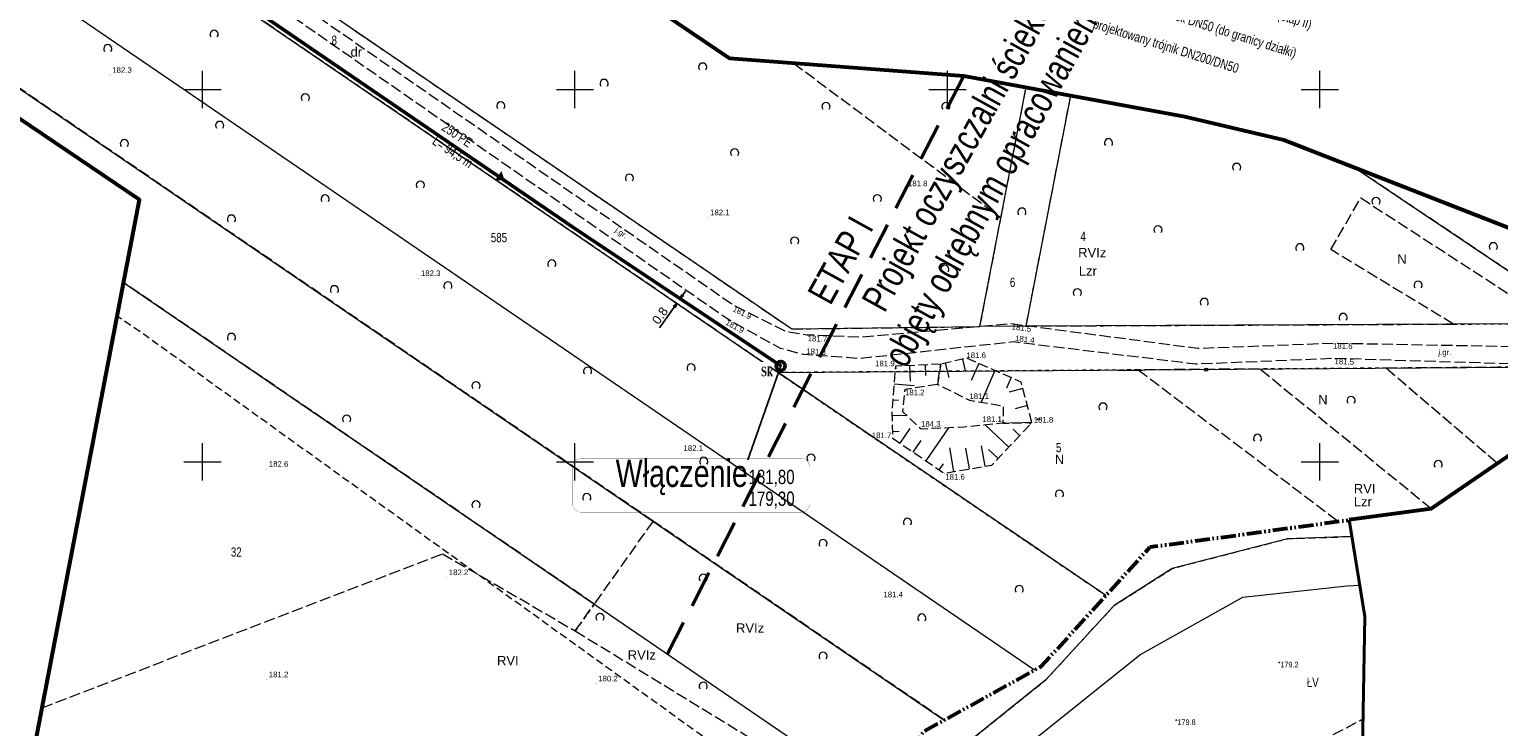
# Model space of a CAD drawing. Header units: metres. Extents: x 7482748 to 7484637, y 5684406 to 5687014.
# Tile 177 of 180: x 7484077 to 7484274, y 5686364 to 5686458. Entities that reach past the tile are written whole.
import ezdxf
from ezdxf.enums import TextEntityAlignment as Align
from ezdxf.lldxf.tags import DXFTag

# ---------------------------------------------------------------- set-up
doc = ezdxf.new("R2010")
doc.units = ezdxf.units.M
doc.header["$MEASUREMENT"] = 0
for name, pattern in [('1', [1.5, 1, -0.5]), ('BUBZ01_500', [1.75, 1.25, -0.5]), ('KTJZ01_500', [2, 1.5, -0.5]), ('l217_500', [2, 1.5, -0.5]), ('l218_500', [1, 0.5, -0.5]), ('PRGP03_500', [3.51, 2, -0.37, 0.2, -0.37, 0.2, -0.37]), ('PTTL_500', [1.5, 1, -0.5])]:
    doc.linetypes.add(name, pattern=pattern)
for name, color, linetype, lineweight in [('.domiar', 250, 'Continuous', 9), ('.ks tłoczny', 104, 'Continuous', 50), ('_Dzialki', 7, 'Continuous', 0), ('_Dzialki_opis', 7, 'Continuous', 0), ('_granica_powiatu', 7, 'Continuous', 0), ('_Kontury', 7, 'Continuous', 0), ('_Kontury_opis', 7, 'Continuous', 0), ('_Podzial_sekcyjny_krzyze', 7, '1', 13), ('_Uzytki', 7, 'Continuous', 0), ('_Uzytki_opis', 7, 'Continuous', 0), ('_Zakres2', 7, 'Continuous', 0), ('BUBZ02_D', 7, 'BUBZ01_500', 13), ('BUBZ02_G', 7, 'BUBZ01_500', 13), ('BUBZ02_W', 7, 'Continuous', 13), ('EUZPU_L_0', 7, 'Continuous', 0), ('KONTURY', 7, 'Continuous', 0), ('NUMERY_KONTUROW', 7, 'Continuous', 0), ('OPISY', 7, 'Continuous', 20), ('OTW_L_0', 7, 'Continuous', 0), ('POMIAR', 7, 'Continuous', 0), ('pomocnicza', 250, 'Continuous', 25), ('projektowane rurociągi', 250, 'Continuous', 50), ('PTTL02_P', 7, 'Continuous', 13), ('RTPW01_P', 7, 'Continuous', 0), ('Zakres', 7, 'Continuous', 0)]:
    doc.layers.add(name, color=color, linetype=linetype, lineweight=lineweight)
doc.layers.add('IS_kanalizacja_sanitarna', color=7, linetype='SOLID', true_color=0x000000)
doc.layers.add('IS_Opisy_działek_Net', color=7, linetype='SOLID', true_color=0x000000)
doc.layers.add('IS_Węzeł_sieci_kanalizacyjnej_-_opisy', color=7, linetype='Continuous')
for name, color, linetype, lineweight, transparency in [('KTJZ01_O', 7, 'KTJZ01_500', 13, 0.5), ('KTJZ01_T', 7, 'Continuous', 13, 0.25), ('PTTL02_O', 7, 'PTTL_500', 13, 0.5), ('RTPW01_G', 7, 'Continuous', 13, 0.25)]:
    doc.layers.add(name, color=color, linetype=linetype, lineweight=lineweight, transparency=transparency)
doc.styles.get("Standard").update_dxf_attribs({"font": 'simplex.shx', "width": 0.75})
doc.styles.add('STYL_ARIAL', font='simplex.shx', dxfattribs={"width": 0.75, "oblique": 0.1})
doc.styles.add('Style-Arial', font='arial.ttf')
tags = doc.linetypes.add('SOLID', pattern=[10, 10, 0]).pattern_tags.tags
tags[6:7] = [DXFTag(74, 4), DXFTag(75, 0), DXFTag(340, '0'), DXFTag(46, 0.0), DXFTag(50, 0.0), DXFTag(44, 0.0), DXFTag(45, 0.0)]
tags[4:5] = [DXFTag(74, 4), DXFTag(75, 0), DXFTag(340, '0'), DXFTag(46, 0.0), DXFTag(50, 0.0), DXFTag(44, 0.0), DXFTag(45, 0.0)]
doc.dimstyles.get("Standard").update_dxf_attribs({"dimtxt": 0.18, "dimasz": 0.18, "dimexe": 0.18, "dimexo": 0.0625, "dimgap": 0.09, "dimtad": 0, "dimtih": 1, "dimtoh": 1, "dimdec": 4, "dimzin": 0, "dimdsep": 46, "dimtxsty": 'Standard', "dimcen": 0.09, "dimadec": 0, "dimazin": 0, "dimtfac": 1, "dimtdec": 4, "dimtofl": 0, "dimtmove": 0, "dimatfit": 3, "dimfxl": 0, "dimtolj": 1, "dimtzin": 0, "dimarcsym": 0})

# ---------------------------------------------------------------- blocks, each defined once
blk = doc.blocks.new('RTPW01')
at = {"layer": 'RTPW01_P', "linetype": 'Continuous', "lineweight": 0}
h = blk.add_hatch(color=256, dxfattribs=at)
edge = h.paths.add_edge_path()
edge.add_arc((0, 0), 0.045, 0, 360)
blk = doc.blocks.new('RTPW01_2')
at = {"layer": 'RTPW01_P', "linetype": 'Continuous', "lineweight": 0}
h = blk.add_hatch(color=256, dxfattribs=at)
edge = h.paths.add_edge_path()
edge.add_arc((0, 0), 0.045, 0, 360)
blk = doc.blocks.new('PTTL02')
at = {"layer": 'PTTL02_P', "linetype": 'Continuous', "lineweight": 13}
blk.add_arc((0, 0), 0.55, 320.48, 219.52, dxfattribs=at)
blk = doc.blocks.new('POINT_DISPLAY')
at = {"layer": 'POMIAR', "color": 7, "lineweight": 0}
blk.add_point((0, 0), dxfattribs=at)
blk = doc.blocks.new('RTPW01_6')
at = {"layer": 'POMIAR', "lineweight": 0}
h = blk.add_hatch(color=7, dxfattribs=at)
edge = h.paths.add_edge_path()
edge.add_arc((0, 0), 5, 0, 360)
blk = doc.blocks.new('TerminatorOpen_0.5')
at = {"color": 0, "linetype": 'ByBlock', "lineweight": -2}
for q in [(-1, 0.25), (-1, 0), (-1, -0.25)]:
    blk.add_line((0, 0), q, dxfattribs=at)
blk = doc.blocks.new('*D833')
at = {"layer": '.domiar', "color": 0, "linetype": 'Continuous', "lineweight": -2, "transparency": 16777216}
for p, q in [((7484164.04, 5686421.96), (7484163.88, 5686422.08)), ((7484164.47, 5686422.4), (7484164.82, 5686422.9)), ((7484163.31, 5686420.75), (7484161.36, 5686417.97)), ((7484163.58, 5686421.31), (7484163.42, 5686421.42))]:
    blk.add_line(p, q, dxfattribs=at)
at = {"layer": 'Defpoints', "color": 0, "linetype": 'Continuous', "transparency": 16777216}
for p in [(7484164.28, 5686421.79), (7484163.66, 5686421.25), (7484163.82, 5686421.14)]:
    blk.add_point(p, dxfattribs=at)
at = {"layer": '.domiar', "color": 0, "linetype": 'Continuous', "lineweight": -2, "transparency": 16777216, "xscale": 0.61, "yscale": 0.61, "zscale": 0.61}
for p, rotation in [((7484164.12, 5686421.9), 234.9700455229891), ((7484163.66, 5686421.25), 54.97004552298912)]:
    blk.add_blockref('TerminatorOpen_0.5', p, dxfattribs=dict(at, rotation=rotation))
at = {"layer": '.domiar', "color": 0, "linetype": 'Continuous', "transparency": 16777216, "insert": (7484161.42, 5686419.63), "char_height": 1.2, "attachment_point": 5, "rotation": 54.97, "style": 'Style-Arial'}
blk.add_mtext('\\A1;0.8', dxfattribs=at)

msp = doc.modelspace()

# ---------------------------------------------------------------- hatches: boundary and pattern name
at = {"layer": 'IS_kanalizacja_sanitarna', "linetype": 'Continuous', "ltscale": 0.01}
msp.add_hatch(color=256, dxfattribs=at).paths.add_polyline_path([(7484140.53449, 5686437.846), (7484140.12117, 5686439.02569), (7484139.28626, 5686437.77952)])

# ---------------------------------------------------------------- linework, layer by layer
at = {"layer": '.ks tłoczny', "linetype": 'Continuous'}
msp.add_lwpolyline([(7484177.61736, 5686412.87505), (7484177.61736, 5686412.87505), (7484149.6997, 5686431.50529), (7484089.48226, 5686472.6878), (7484016.53759, 5686522.56878), (7484005.44861, 5686535.54326), (7483945.92474, 5686576.35802), (7483932.70708, 5686584.53845), (7483886.83163, 5686609.61378), (7483772.50389, 5686673.23231), (7483703.22194, 5686711.48614), (7483625.18211, 5686754.78633), (7483625.18211, 5686754.78633), (7483625.18211, 5686754.78633)], dxfattribs=at)
msp.add_line((7484222.84569, 5686412.27478), (7484226.16385, 5686412.30132))
msp.add_line((7484222.84569, 5686412.27478), (7484226.16385, 5686412.30132))
at = {"color": 0, "lineweight": 0}
msp.add_circle((7484234.739, 5686412.36989), 0.2052, dxfattribs=at)
at = {"layer": '_Dzialki', "color": 96, "linetype": 'Continuous', "true_color": 0x008000, "flags": 128}
for points in [[(7483943.6, 5686578.77), (7484179.11, 5686417.84)], [(7483926.2, 5686552.11), (7484199.58, 5686365.32)], [(7484009.4, 5686526.6), (7484177.27, 5686411.98)], [(7484211.68, 5686372), (7484001.63, 5686515.43)], [(7484204.37, 5686418.15), (7484210.57, 5686450.31)], [(7484216.52, 5686449.21), (7484210.52, 5686418.23)], [(7484254.52, 5686439.6), (7484285.83, 5686418.57)], [(7484089.4, 5686424.07), (7484190.92, 5686354.71)], [(7484179.11, 5686417.84), (7484204.37, 5686418.15)], [(7484210.52, 5686418.23), (7484204.37, 5686418.15)], [(7484285.83, 5686418.57), (7484210.52, 5686418.23)], [(7484177.27, 5686411.98), (7484294.37, 5686412.84)], [(7484221.28, 5686382.05), (7484177.27, 5686411.98)], [(7484262.55, 5686393.36), (7484259.53, 5686392.95)]]:
    msp.add_lwpolyline(points, dxfattribs=at)
at = {"layer": '_granica_powiatu', "linetype": 'PRGP03_500', "lineweight": 53, "flags": 128}
msp.add_lwpolyline([(7484090.27, 5686361.03), (7484147.37, 5686359.96), (7484155.55, 5686359.81), (7484161.75, 5686357.75), (7484167.51, 5686354.46), (7484174.45, 5686344.4), (7484175.93, 5686342.27), (7484183.12, 5686337.14), (7484183.33, 5686345.26), (7484189.78, 5686352.96), (7484196.83, 5686363.81), (7484199.58, 5686365.32), (7484211.68, 5686372), (7484212.56, 5686372.49), (7484221.28, 5686382.05), (7484227.21, 5686388.56), (7484253.95, 5686392.19)], dxfattribs=at)
at = {"layer": '_Kontury', "color": 96, "linetype": 'l217_500', "true_color": 0x008000, "flags": 128}
for points in [[(7484160.48, 5686392.04), (7483933.44, 5686547.16)], [(7484177.27, 5686411.98), (7484009.4, 5686526.6)], [(7484042.9, 5686510.92), (7484179.11, 5686417.84)], [(7484179.33, 5686453.55), (7484207.19, 5686432.78)], [(7484207.19, 5686432.78), (7484210.57, 5686450.31)], [(7484216.52, 5686449.21), (7484213.06, 5686431.34)], [(7484285.83, 5686418.57), (7484254.52, 5686439.6)], [(7484251.47, 5686428.5), (7484255.49, 5686435.44)], [(7484255.49, 5686435.44), (7484281.51, 5686418.55)], [(7484204.37, 5686418.15), (7484207.19, 5686432.78)], [(7484213.06, 5686431.34), (7484210.52, 5686418.23)], [(7484267.93, 5686418.49), (7484251.47, 5686428.5)], [(7484152.59, 5686380.9), (7484089.4, 5686424.07)], [(7484179.11, 5686417.84), (7484204.37, 5686418.15)], [(7484210.52, 5686418.23), (7484234.39, 5686418.34)], [(7484234.39, 5686418.34), (7484267.93, 5686418.49)], [(7484186.94, 5686405.4), (7484177.27, 5686411.98)], [(7484241.94, 5686412.46), (7484225.63, 5686412.34)], [(7484225.63, 5686412.34), (7484252.47, 5686391.99)], [(7484264.94, 5686393.69), (7484241.94, 5686412.46)], [(7484294.37, 5686412.84), (7484258.93, 5686412.58)], [(7484258.93, 5686412.58), (7484273.86, 5686399.79)], [(7484221.28, 5686382.05), (7484186.94, 5686405.4)], [(7484160.48, 5686392.04), (7484152.59, 5686380.9)], [(7484199.58, 5686365.32), (7484160.48, 5686392.04)], [(7484259.59, 5686392.96), (7484262.55, 5686393.36)], [(7484078.45, 5686366.96), (7484132.2, 5686387.65)], [(7484132.2, 5686387.65), (7484150.04, 5686377.29)], [(7484150.04, 5686377.29), (7484152.59, 5686380.9)], [(7484150.04, 5686377.29), (7484189.78, 5686352.96)]]:
    msp.add_lwpolyline(points, dxfattribs=at)
at = {"layer": '_Podzial_sekcyjny_krzyze', "linetype": 'Continuous'}
for p, q in [((7484100, 5686447.5), (7484100, 5686452.5)), ((7484150, 5686447.5), (7484150, 5686452.5)), ((7484200, 5686447.5), (7484200, 5686452.5)), ((7484250, 5686447.5), (7484250, 5686452.5)), ((7484097.5, 5686450), (7484102.5, 5686450)), ((7484147.5, 5686450), (7484152.5, 5686450)), ((7484197.5, 5686450), (7484202.5, 5686450)), ((7484247.5, 5686450), (7484252.5, 5686450)), ((7484100, 5686397.5), (7484100, 5686402.5)), ((7484150, 5686397.5), (7484150, 5686402.5)), ((7484250, 5686397.5), (7484250, 5686402.5)), ((7484097.5, 5686400), (7484102.5, 5686400)), ((7484147.5, 5686400), (7484152.5, 5686400)), ((7484247.5, 5686400), (7484252.5, 5686400))]:
    msp.add_line(p, q, dxfattribs=at)
at = {"layer": '_Uzytki', "color": 96, "linetype": 'l218_500', "true_color": 0x008000, "flags": 128}
for points in [[(7484160.48, 5686392.04), (7483933.44, 5686547.16)], [(7484177.27, 5686411.98), (7484009.4, 5686526.6)], [(7484042.9, 5686510.92), (7484179.11, 5686417.84)], [(7484179.33, 5686453.55), (7484207.19, 5686432.78)], [(7484207.19, 5686432.78), (7484210.57, 5686450.31)], [(7484216.52, 5686449.21), (7484213.06, 5686431.34)], [(7484285.83, 5686418.57), (7484254.52, 5686439.6)], [(7484204.37, 5686418.15), (7484207.19, 5686432.78)], [(7484213.06, 5686431.34), (7484210.52, 5686418.23)], [(7484089.4, 5686424.07), (7484152.59, 5686380.9)], [(7484179.11, 5686417.84), (7484204.37, 5686418.15)], [(7484210.52, 5686418.23), (7484234.39, 5686418.34)], [(7484234.39, 5686418.34), (7484267.93, 5686418.49)], [(7484267.93, 5686418.49), (7484281.51, 5686418.55)], [(7484225.63, 5686412.34), (7484177.27, 5686411.98)], [(7484177.27, 5686411.98), (7484186.94, 5686405.4)], [(7484241.94, 5686412.46), (7484225.63, 5686412.34)], [(7484258.93, 5686412.58), (7484241.94, 5686412.46)], [(7484264.94, 5686393.69), (7484241.94, 5686412.46)], [(7484294.37, 5686412.84), (7484258.93, 5686412.58)], [(7484258.93, 5686412.58), (7484273.86, 5686399.79)], [(7484186.94, 5686405.4), (7484221.28, 5686382.05)], [(7484199.58, 5686365.32), (7484160.48, 5686392.04)], [(7484259.59, 5686392.96), (7484262.55, 5686393.36)], [(7484152.59, 5686380.9), (7484150.04, 5686377.29)]]:
    msp.add_lwpolyline(points, dxfattribs=at)
at = {"layer": '_Zakres2', "color": 250, "linetype": 'Continuous', "lineweight": 53, "flags": 128}
msp.add_lwpolyline([(7484091.53, 5686361.01), (7484090.27, 5686361.03), (7484077.2, 5686360.44), (7484091.53, 5686435.17), (7483924.45, 5686548.18), (7483915.91, 5686553.86), (7483745.11, 5686646.52)], dxfattribs=at)
at = {"layer": 'BUBZ02_D', "linetype": 'BUBZ01_500', "lineweight": 13, "flags": 128}
for points in [[(7484211.35, 5686405.27), (7484207.45, 5686405.18), (7484202.27, 5686404.65), (7484196.46, 5686404.39), (7484194, 5686406.71), (7484194.31, 5686409.76), (7484198.66, 5686410.42), (7484199.13, 5686413.1)], [(7484199.13, 5686413.1), (7484198.66, 5686410.42), (7484202.95, 5686408.27), (7484207.5, 5686407.5), (7484207.45, 5686405.18), (7484211.35, 5686405.27)]]:
    msp.add_lwpolyline(points, dxfattribs=at)
at = {"layer": 'BUBZ02_G', "linetype": 'BUBZ01_500', "lineweight": 13, "flags": 128}
for points in [[(7484211.35, 5686405.27), (7484209.89, 5686410.71), (7484202.55, 5686413.93), (7484199.13, 5686413.1)], [(7484199.13, 5686413.1), (7484193.03, 5686412.83), (7484192.56, 5686406.68), (7484192.65, 5686403.18), (7484199.58, 5686398.46), (7484205.98, 5686399.56), (7484211.35, 5686405.27)]]:
    msp.add_lwpolyline(points, dxfattribs=at)
at = {"layer": 'BUBZ02_W', "linetype": 'Continuous', "lineweight": 13}
for p, q in [((7484202.02, 5686413.8), (7484202.4, 5686412.22)), ((7484193.01, 5686412.57), (7484193.16, 5686412.56)), ((7484194.89, 5686412.91), (7484194.98, 5686410.82)), ((7484197.01, 5686413.01), (7484197.07, 5686411.6)), ((7484199.72, 5686413.24), (7484200.18, 5686411.33)), ((7484204.21, 5686413.2), (7484203.21, 5686410.92)), ((7484206.38, 5686412.25), (7484204.52, 5686408)), ((7484192.85, 5686410.45), (7484195.53, 5686410.25)), ((7484208.55, 5686411.3), (7484207.93, 5686409.9)), ((7484210.12, 5686409.84), (7484208.31, 5686409.35)), ((7484192.69, 5686408.33), (7484193.42, 5686408.28)), ((7484192.57, 5686406.22), (7484194.47, 5686406.27)), ((7484210.74, 5686407.56), (7484209.11, 5686407.12)), ((7484192.63, 5686404.09), (7484193.52, 5686404.12)), ((7484193.65, 5686402.5), (7484194.98, 5686404.45)), ((7484197.16, 5686400.11), (7484200.19, 5686404.56)), ((7484208.25, 5686401.97), (7484205.1, 5686404.94)), ((7484209.7, 5686403.52), (7484208.82, 5686404.36)), ((7484211.16, 5686405.07), (7484210.95, 5686405.26)), ((7484195.4, 5686401.3), (7484196.47, 5686402.87)), ((7484200.88, 5686398.68), (7484200.32, 5686401.89)), ((7484202.97, 5686399.04), (7484202.49, 5686401.84)), ((7484205.06, 5686399.4), (7484204.59, 5686402.15)), ((7484206.8, 5686400.43), (7484205.5, 5686401.64)), ((7484198.91, 5686398.91), (7484199.47, 5686399.74))]:
    msp.add_line(p, q, dxfattribs=at)
at = {"layer": 'EUZPU_L_0', "color": 96, "linetype": 'l218_500', "true_color": 0x008000}
msp.add_line((7484149.28, 5686309.08), (7484255.81, 5686365.48), dxfattribs=at)
at = {"layer": 'IS_kanalizacja_sanitarna', "linetype": 'Continuous', "ltscale": 0.01, "const_width": 0.02}
msp.add_lwpolyline([(7484140.53449, 5686437.846), (7484140.12117, 5686439.02569), (7484139.28626, 5686437.77952), (7484140.53449, 5686437.846)], dxfattribs=at)
at = {"layer": 'IS_Węzeł_sieci_kanalizacyjnej_-_opisy', "color": 1, "linetype": '1', "lineweight": 50, "ltscale": 5}
msp.add_lwpolyline([(7484202.2, 5686451.85), (7484162.40033, 5686374.19507)], dxfattribs=at)
at = {"layer": 'IS_Węzeł_sieci_kanalizacyjnej_-_opisy', "color": 18, "linetype": 'SOLID', "ltscale": 0.01, "true_color": 0x000000}
msp.add_lwpolyline([(7484173.20389, 5686400.26101), (7484177.61736, 5686412.87505)], dxfattribs=at)
at = {"layer": 'IS_Węzeł_sieci_kanalizacyjnej_-_opisy', "color": 18, "linetype": 'SOLID', "ltscale": 0.01, "true_color": 0x000000, "const_width": 0.03}
msp.add_lwpolyline([(7484150.85722, 5686393.22435), (7484180.31056, 5686393.22435, 0.414214), (7484181.51389, 5686394.42769), (7484181.51389, 5686399.24102, 0.414214), (7484180.31056, 5686400.44435), (7484150.85722, 5686400.44435, 0.414214), (7484149.65389, 5686399.24102), (7484149.65389, 5686394.42769, 0.414214), (7484150.85722, 5686393.22435)], format="xyb", dxfattribs=at)
at = {"layer": 'KONTURY', "color": 96, "linetype": 'l217_500', "true_color": 0x008000}
msp.add_line((7484149.28, 5686309.08), (7484255.81, 5686365.48), dxfattribs=at)
at = {"layer": 'KTJZ01_O', "linetype": 'KTJZ01_500', "lineweight": 13, "flags": 128}
msp.add_lwpolyline([(7484293.32, 5686415.13), (7484282.94, 5686412.92), (7484251.98, 5686413.87), (7484233.37, 5686413.11), (7484208.83, 5686416.09), (7484188.29, 5686413.86), (7484180.74, 5686414.39), (7484177.61, 5686415.21), (7484170.5, 5686419.14), (7484102.67, 5686466.31), (7484052.19, 5686500.52), (7484010.4, 5686528.07), (7483996.96, 5686535.47), (7483965.12, 5686558.3), (7483939.23, 5686575.81), (7483935.24, 5686574.24), (7483933.58, 5686575.42), (7483933.92, 5686577.83), (7483930.69, 5686581.1), (7483905.97, 5686594.68), (7483872.45, 5686612.53), (7483837.12, 5686632.95), (7483804.24, 5686651.03), (7483769.34, 5686670.63), (7483746.36, 5686683.43), (7483705.03, 5686705.65), (7483675.07, 5686722.76), (7483644.31, 5686739.48), (7483624.95, 5686750.99), (7483618.11, 5686752.89), (7483619.06, 5686755.8), (7483626.09, 5686752.7), (7483645.27, 5686741.28), (7483676.2, 5686724.1), (7483706.47, 5686707.31), (7483747.68, 5686685.23), (7483770.03, 5686672.41), (7483805.16, 5686652.94), (7483838.04, 5686635.42), (7483873.9, 5686614.53), (7483907.16, 5686596.29), (7483931.44, 5686583.18), (7483936.07, 5686581.56), (7483938.61, 5686583.12), (7483940.72, 5686582.17), (7483940.57, 5686577.93), (7483965.93, 5686560.36), (7483997.91, 5686537.24), (7484011.46, 5686529.98), (7484053.41, 5686501.93), (7484103.3, 5686468.23), (7484171.44, 5686420.94), (7484178.31, 5686417.52), (7484181.11, 5686417.07), (7484188.43, 5686416.77), (7484208.51, 5686418.57), (7484233.62, 5686415.25), (7484251.78, 5686415.94), (7484282.86, 5686415.37), (7484292.4, 5686417.14)], dxfattribs=at)
at = {"layer": 'OTW_L_0', "color": 4, "linetype": 'Continuous'}
for p, q in [((7484254.31, 5686389.96), (7484245.66, 5686389.67)), ((7484245.66, 5686389.67), (7484230.18, 5686385.67)), ((7484230.18, 5686385.67), (7484222.4, 5686380.71)), ((7484239.65, 5686381.8), (7484253.64, 5686383.33)), ((7484253.64, 5686383.33), (7484255.37, 5686383.45)), ((7484222.4, 5686380.71), (7484213.23, 5686370.72)), ((7484225.84, 5686374.07), (7484239.65, 5686381.8)), ((7484210.07, 5686361.44), (7484225.84, 5686374.07)), ((7484213.23, 5686370.72), (7484194.91, 5686356.03))]:
    msp.add_line(p, q, dxfattribs=at)
at = {"layer": 'pomocnicza'}
for p, q in [((7484212.02072, 5686405.75964), (7484212.09719, 5686405.74634)), ((7484212.09719, 5686405.74634), (7484212.11009, 5686405.74634)), ((7484212.3052, 5686405.71712), (7484212.28413, 5686405.64125)), ((7484212.34364, 5686405.74634), (7484212.35654, 5686405.74634)), ((7484212.43302, 5686405.75964), (7484212.35654, 5686405.74634))]:
    msp.add_line(p, q, dxfattribs=at)
for centre, radius, start, end in [((7484212.11009, 5686405.70644), 0.0399, 15.5241103, 90), ((7484212.34364, 5686405.70644), 0.0399, 90, 164.4758897), ((7484212.18883, 5686405.64659), 0.01995, 195.5241103, 270), ((7484212.2649, 5686405.64659), 0.01995, 270, 344.4758897)]:
    msp.add_arc(centre, radius, start, end, dxfattribs=at)
at = {"layer": 'projektowane rurociągi', "color": 30, "lineweight": 50}
msp.add_circle((7484177.61736, 5686412.87505), 0.6, dxfattribs=at)
at = {"layer": 'PTTL02_O', "linetype": 'PTTL_500', "lineweight": 13, "flags": 128}
for points in [[(7484186.59, 5686349.15), (7484091.87, 5686417.29), (7484088.53, 5686419.54)], [(7484186.59, 5686349.15), (7484187.3, 5686348.64), (7484194.91, 5686356.03), (7484213.23, 5686370.72), (7484222.4, 5686380.71), (7484230.18, 5686385.67), (7484245.66, 5686389.67), (7484254.31, 5686389.96)]]:
    msp.add_lwpolyline(points, dxfattribs=at)
at = {"layer": 'Zakres', "color": 250, "linetype": 'Continuous', "lineweight": 40, "flags": 128}
msp.add_lwpolyline([(7484189.25, 5686287.43), (7484212.34, 5686296.82), (7484231.64, 5686311.85), (7484242.42, 5686324.94), (7484250.78, 5686341.34), (7484255.7, 5686358.92), (7484256.05, 5686379.23), (7484253.95, 5686392.19)], dxfattribs=at)

# ---------------------------------------------------------------- block references
at = {"layer": 'POMIAR', "color": 7, "lineweight": 0, "xscale": 0.01, "yscale": 0.01, "zscale": 0.01}
for name, p in [('RTPW01_6', (7484244.53, 5686373.05)), ('POINT_DISPLAY', (7484244.53, 5686373.05)), ('RTPW01_6', (7484230.71, 5686365.31)), ('POINT_DISPLAY', (7484230.71, 5686365.31))]:
    msp.add_blockref(name, p, dxfattribs=at)
at = {"layer": 'PTTL02_P', "linetype": 'Continuous', "lineweight": 13}
for p in [(7484101.56, 5686457.4), (7484087.28, 5686455.47), (7484167.14, 5686453), (7484153.91, 5686450.81), (7484113.8, 5686448.85), (7484140.04, 5686447.78), (7484183.69, 5686447.7), (7484199.79, 5686447.7), (7484102.29, 5686445.17), (7484089.51, 5686442.71), (7484221.63, 5686442.84), (7484171.43, 5686441.48), (7484238.83, 5686439.53), (7484129.24, 5686437.15), (7484157.31, 5686438.07), (7484116.46, 5686435.3), (7484190.59, 5686435.3), (7484257.54, 5686434.94), (7484210, 5686433.53), (7484103.88, 5686432.59), (7484228.28, 5686431.14), (7484179.5, 5686429.62), (7484247.31, 5686428.74), (7484273.28, 5686428.87), (7484146.89, 5686426.56), (7484199.66, 5686425.84), (7484117.71, 5686423.1), (7484132.94, 5686423.61), (7484263.19, 5686423.7), (7484217.44, 5686422.69), (7484234.48, 5686421.4), (7484253.13, 5686419.38), (7484103.88, 5686416.7), (7484151.69, 5686412.16), (7484165.59, 5686412.6), (7484136.72, 5686410.2), (7484220.89, 5686407.34), (7484254.2, 5686408.22), (7484119.35, 5686405.7), (7484241.63, 5686403.14), (7484167.29, 5686400.05), (7484181.69, 5686400.46), (7484265.89, 5686399.61), (7484151.59, 5686395.2), (7484215.04, 5686395.64), (7484136.72, 5686394.19), (7484194.64, 5686391.89), (7484183.31, 5686389.01), (7484167.22, 5686384.35), (7484209.64, 5686382.84), (7484153.36, 5686379.06), (7484196.57, 5686379.01), (7484183.31, 5686373.89), (7484167.22, 5686369.85)]:
    msp.add_blockref('PTTL02', p, dxfattribs=at)
at = {"layer": 'RTPW01_P', "linetype": 'Continuous', "lineweight": 0}
for name, p in [('RTPW01', (7484087.58, 5686451.94)), ('RTPW01', (7484194.4, 5686436.71)), ('RTPW01', (7484167.84, 5686432.81)), ('RTPW01', (7484129.02, 5686424.65)), ('RTPW01', (7484171.44, 5686420.94)), ('RTPW01', (7484170.5, 5686419.14)), ('RTPW01', (7484208.7, 5686418.53)), ('RTPW01_2', (7484181.11, 5686417.07)), ('RTPW01_2', (7484208.83, 5686416.09)), ('RTPW01', (7484251.78, 5686415.94)), ('RTPW01_2', (7484180.74, 5686414.39)), ('RTPW01_2', (7484202.55, 5686413.93)), ('RTPW01', (7484251.98, 5686413.87)), ('RTPW01_2', (7484193.03, 5686412.83)), ('RTPW01_2', (7484194.31, 5686409.76)), ('RTPW01_2', (7484196.46, 5686404.39)), ('RTPW01_2', (7484207.45, 5686405.18)), ('RTPW01_2', (7484211.35, 5686405.27)), ('RTPW01_2', (7484192.65, 5686403.18)), ('RTPW01', (7484164.27, 5686401.16)), ('RTPW01', (7484108.6, 5686399.04)), ('RTPW01_2', (7484199.58, 5686398.46)), ('RTPW01', (7484132.76, 5686384.48)), ('RTPW01', (7484191.12, 5686381.51)), ('RTPW01', (7484108.6, 5686370.77)), ('RTPW01', (7484152.82, 5686370.21))]:
    msp.add_blockref(name, p, dxfattribs=at)

# ---------------------------------------------------------------- texts
at = {"layer": '_Dzialki_opis', "color": 96, "true_color": 0x008000, "char_height": 1.25, "attachment_point": 7, "line_spacing_factor": 0.6, "style": 'STYL_ARIAL'}
for s, insert in [('\\fArial|b0|i0|c238238|p39;8', (7484117.32, 5686455.97)), ('\\fArial|b0|i0|c238238|p39;585', (7484138.7, 5686429.47)), ('\\fArial|b0|i0|c238238|p39;4', (7484217.85, 5686429.64)), ('\\fArial|b0|i0|c238238|p39;6', (7484208.39, 5686423.46)), ('\\fArial|b0|i0|c238238|p39;5', (7484214.57, 5686401.26)), ('\\fArial|b0|i0|c238238|p39;32', (7484103.8, 5686387.24))]:
    msp.add_mtext(s, dxfattribs=dict(at, insert=insert))
at = {"layer": '_Kontury_opis', "color": 96, "linetype": 'Continuous', "lineweight": 13, "true_color": 0x008000, "style": 'Style-Arial'}
for s, p in [('RVIz', (7484217.55, 5686427.46)), ('RVI', (7484254.56, 5686395.77)), ('RVIz', (7484171.62, 5686377.05)), ('RVIz', (7484157.08, 5686373.44)), ('RVI', (7484139.53, 5686372.68))]:
    msp.add_text(s, height=1.25, dxfattribs=at).set_placement(p)
at = {"layer": '_Uzytki_opis', "color": 96, "linetype": 'Continuous', "lineweight": 13, "true_color": 0x008000, "style": 'Style-Arial'}
for s, p in [('dr', (7484119.87, 5686454.42)), ('N', (7484260.4, 5686426.59)), ('Lzr', (7484217.64, 5686425)), ('N', (7484249.78, 5686407.72)), ('N', (7484214.42, 5686399.69)), ('Lzr', (7484254.56, 5686394.02))]:
    msp.add_text(s, height=1.25, dxfattribs=at).set_placement(p)
at = {"layer": 'IS_Opisy_działek_Net', "linetype": 'Continuous', "ltscale": 0.01, "char_height": 1.2888, "rotation": 326.2}
for s, insert, attachment_point in [('{\\fArial|b0|i0|c238|p34;250 PE}', (7484131.97829, 5686444.6066), 7), ('{\\fArial|b0|i0|c238|p34;L= 94,5 m}', (7484131.44959, 5686443.81684), 1), ('\\fArial|b0|i0;', (7484139.42208, 5686439.61946), 7), ('\\fArial|b0|i0;', (7484139.42208, 5686439.61946), 7), ('\\fArial|b0|i0;', (7484138.60261, 5686439.0245), 1), ('\\fArial|b0|i0;', (7484138.60261, 5686439.0245), 1)]:
    msp.add_mtext(s, dxfattribs=dict(at, insert=insert, attachment_point=attachment_point))
at = {"layer": 'IS_Węzeł_sieci_kanalizacyjnej_-_opisy', "color": 18, "linetype": 'SOLID', "ltscale": 0.01, "true_color": 0x000000, "insert": (7484219.35081, 5686457.90986), "char_height": 1.2888, "attachment_point": 7, "rotation": 342.5094887}
msp.add_mtext('{\\fArial|b0|i0|c238|p34;LEGENDA:\\Pprojektowana kanalizacja ciśnieniowa - metoda wykopowa\\Pprojektowana kanalizacja ciśnieniowa - metoda bezwykopowa\\Pprojektowane przyłącze grawitacyjne - metoda wykopowa\\Pprojektowane przyłącze grawitacyjne - metoda bezwykopowa\\Pprojektowane przyłącze ciśnieniowe - metoda wykopowa\\Pprojektowane przyłącze ciśnieniowe - metoda bezwykopowa\\Pprojwktowana kanalizacja deszczowa - zarurowanie rowu rurą perforowaną\\Pprojektowane urządzenie zbiornikowo - tłoczne DN800 PE\\P\\Pprojektowana studnia kanalizacyjna DN630 PVC\\P\\Pprojektowana pompownia ścieków P1  (etap II)\\P\\Pprojektowany korek DN50 (do granicy działki)\\P\\Pprojektowany trójnik DN200/DN50}', dxfattribs=at)
at = {"layer": 'IS_Węzeł_sieci_kanalizacyjnej_-_opisy', "color": 1, "linetype": '1', "lineweight": 50, "ltscale": 5, "char_height": 3.672, "attachment_point": 9, "rotation": 61.0205661}
for s, insert in [('{\\fArial|b0|i0|c238|p34;Projekt oczyszczalni ścieków \\Pobjęty odrębnym opracowaniem}', (7484221.80822, 5686459.57475)), ('{\\fArial|b0|i0|c238|p34;ETAP I}', (7484190.19578, 5686431.52315))]:
    msp.add_mtext(s, dxfattribs=dict(at, insert=insert))
at = {"layer": 'IS_Węzeł_sieci_kanalizacyjnej_-_opisy', "color": 18, "linetype": 'SOLID', "ltscale": 0.01, "true_color": 0x000000}
for s, insert, char_height, attachment_point in [('\\fArial|b0|i0;Włączenie', (7484173.20389, 5686395.51195), 3.672, 9), ('\\fArial|b0|i0;181,80', (7484173.30389, 5686396.64475), 1.9296, 7), ('\\fArial|b0|i0;179,30', (7484173.30389, 5686396.00395), 1.9296, 1)]:
    msp.add_mtext(s, dxfattribs=dict(at, insert=insert, char_height=char_height, attachment_point=attachment_point))
at = {"layer": 'KTJZ01_T', "linetype": 'Continuous', "lineweight": 13, "style": 'Style-Arial'}
for rotation, p in [(324.67, (7484156.24, 5686430.74)), (358.94, (7484266.78, 5686414.71))]:
    msp.add_text('j.gr.', height=0.75, rotation=rotation, dxfattribs=at).set_placement(p, align=Align.MIDDLE_CENTER)
at = {"layer": 'NUMERY_KONTUROW', "color": 96, "true_color": 0x008000, "insert": (7484248.24, 5686371.01), "char_height": 1.25, "attachment_point": 1, "line_spacing_factor": 0.6, "style": 'STYL_ARIAL'}
msp.add_mtext('\\fArial|b0|i0|c238238|p39;ŁV', dxfattribs=at)
at = {"layer": 'POMIAR', "color": 7, "lineweight": 0, "char_height": 0.75, "attachment_point": 1, "line_spacing_factor": 0.6, "style": 'STYL_ARIAL'}
for s, insert in [('\\fArial|b0|i0|c238238|p39;179.2', (7484244.69, 5686373.14)), ('\\fArial|b0|i0|c238238|p39;179.8', (7484230.87, 5686365.4))]:
    msp.add_mtext(s, dxfattribs=dict(at, insert=insert))
at = {"layer": 'RTPW01_G', "linetype": 'Continuous', "lineweight": 13, "style": 'Style-Arial'}
for s, p in [('182.3', (7484087.88, 5686452.24)), ('181.8', (7484194.7, 5686437.01)), ('182.1', (7484168.14, 5686433.11)), ('182.3', (7484129.32, 5686424.95)), ('181.9', (7484190.3, 5686412.83)), ('181.6', (7484202.55, 5686413.93)), ('181.2', (7484194.31, 5686408.94)), ('181.1', (7484202.95, 5686408.43)), ('181.1', (7484204.69, 5686405.36)), ('181.8', (7484211.59, 5686405.27)), ('181.7', (7484189.85, 5686403.18)), ('184.3', (7484196.46, 5686404.71)), ('182.1', (7484164.57, 5686401.46)), ('182.6', (7484108.9, 5686399.34)), ('181.6', (7484199.71, 5686397.59)), ('182.2', (7484133.06, 5686384.78)), ('181.4', (7484191.42, 5686381.81)), ('181.2', (7484108.9, 5686371.07)), ('180.2', (7484153.12, 5686370.51))]:
    msp.add_text(s, height=0.75, dxfattribs=at).set_placement(p)
for s, rotation, p in [('181.9', 333.56, (7484171.44, 5686420.94)), ('181.9', 331.09, (7484170.5, 5686419.14)), ('181.5', 352.51, (7484208.7, 5686418.53)), ('181.6', 358.96, (7484251.78, 5686415.94)), ('181.5', 358.26, (7484251.98, 5686413.87))]:
    msp.add_text(s, height=0.75, rotation=rotation, dxfattribs=at).set_placement(p, align=Align.TOP_LEFT)
for s, rotation, p in [('181.7', 357.65, (7484181.22, 5686416.21)), ('181.4', 353.08, (7484209.06, 5686416.25)), ('181.8', 355.98, (7484181.03, 5686414.51))]:
    msp.add_text(s, height=0.75, rotation=rotation, dxfattribs=at).set_placement(p)

# ---------------------------------------------------------------- dimensions: what is measured, and where the dimension line sits
at = {"layer": '.domiar', "color": 7, "linetype": 'Continuous'}
dim = msp.add_linear_dim(base=(7484163.66464, 5686421.24836), p1=(7484164.28252, 5686421.79242), p2=(7484163.82321, 5686421.1372), angle=234.9700455, dimstyle='Standard', override={"dimtxt": 1.2, "dimasz": 0.61, "dimexe": 0.3, "dimexo": 0.3, "dimgap": 0.3, "dimtad": 1, "dimtih": 0, "dimtoh": 0, "dimdec": 1, "dimzin": 11, "dimdsep": 0, "dimtxsty": 'Style-Arial', "dimblk": 'TerminatorOpen_0.5', "dimadec": 4, "dimazin": 3, "dimtdec": 1, "dimatfit": 1, "dimldrblk": 'TerminatorOpen_0.5', "dimfrac": 2, "dimtzin": 11}, dxfattribs=at)
dim.commit()
dim.dimension.update_dxf_attribs({"geometry": '*D833', "text_midpoint": (7484162.16443, 5686419.10822), "dimtype": 161})

# ---------------------------------------------------------------- next in the draw order: texts
at = {"layer": 'OPISY', "insert": (7484174.97135, 5686412.76232), "char_height": 1.28, "width": 0.537737, "attachment_point": 1, "rotation": 0.0971679, "bg_fill": 2}
msp.add_mtext('{\\fTimes New Roman|b1|i0|c238|p34;Sk}', dxfattribs=at)

# ---------------------------------------------------------------- next in the draw order: linework, layer by layer
at = {"layer": '_Zakres2', "color": 250, "linetype": 'Continuous', "lineweight": 53, "flags": 128}
msp.add_lwpolyline([(7483773.73, 5686699.26), (7483945.73, 5686605.95), (7483948.04, 5686604.56), (7483957.69, 5686598.14), (7484170.76, 5686454.19), (7484202.2, 5686451.85), (7484231.89, 5686446.38), (7484245.17, 5686443.25), (7484288.14, 5686426.46), (7484294.39, 5686412.79), (7484294.39, 5686412.79), (7484287.06, 5686408.83), (7484264.94, 5686393.69), (7484253.95, 5686392.19)], dxfattribs=at)

doc.saveas('drawing.dxf')
